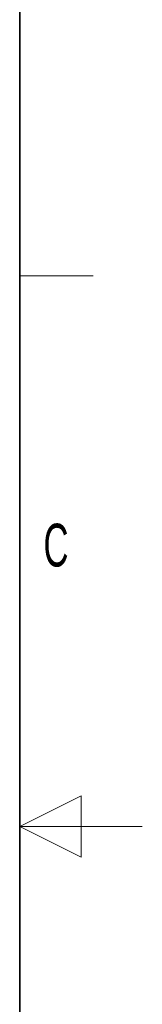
# Model space of a CAD drawing. Header units: millimetres. Extents: x 5 to 418, y 2 to 292.
# Tile 47 of 48: x 408 to 418, y 133 to 213. Entities that reach past the tile are written whole.
import ezdxf

# ---------------------------------------------------------------- set-up
doc = ezdxf.new("R2010")
doc.units = ezdxf.units.MM
doc.layers.add('SLD-0', color=7, linetype='Continuous')
doc.styles.add('SLDTEXTSTYLE0', font='TXT', dxfattribs={"width": 0.605})

msp = doc.modelspace()

# ---------------------------------------------------------------- linework, layer by layer
at = {"layer": 'SLD-0', "lineweight": 35}
msp.add_line((408, 12), (408, 282.5), dxfattribs=at)
at = {"layer": 'SLD-0', "lineweight": 18}
for p, q in [((408, 192.25), (414, 192.25)), ((413, 149.75), (408, 147.25)), ((413, 144.75), (413, 149.75)), ((418, 147.25), (408, 147.25)), ((408, 147.25), (413, 144.75))]:
    msp.add_line(p, q, dxfattribs=at)

# ---------------------------------------------------------------- texts
at = {"layer": 'SLD-0', "insert": (410.9597, 172.0011), "char_height": 3.5, "attachment_point": 2, "style": 'SLDTEXTSTYLE0'}
msp.add_mtext('C', dxfattribs=at)

doc.saveas('drawing.dxf')
